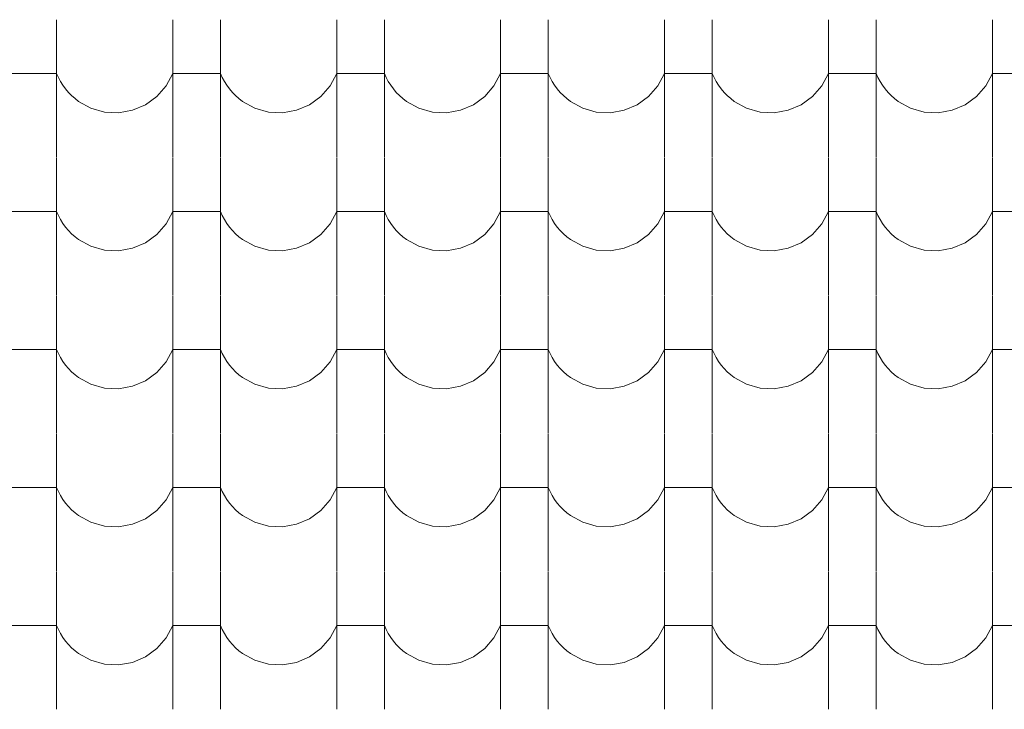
# Model space of a CAD drawing. Header units: millimetres. Extents: x -20699 to 32021, y -4298 to 11971.
# Tile 30 of 74: x -11418 to -10427, y 8134 to 8829. Entities that reach past the tile are written whole.
import ezdxf

# ---------------------------------------------------------------- set-up
doc = ezdxf.new("R2010")
doc.units = ezdxf.units.MM
doc.header["$MEASUREMENT"] = 0
doc.layers.add('A-A_1_Bourané_Výplně - Povrchové', color=7, linetype='Continuous')
doc.layers.add('A-A_1_Konstrukce - střechy a skořepiny', color=7, linetype='Continuous')

# ---------------------------------------------------------------- blocks, each defined once
blk = doc.blocks.new('*X1', base_point=(-21954.7, -8431.53))
at = {"layer": 'A-A_1_Bourané_Výplně - Povrchové', "color": 251, "linetype": 'Continuous', "lineweight": 20, "true_color": 0x6a6a6a}
for p, q in [((-11380.87, 8828.53), (-11380.87, 8690.03)), ((-11263.91, 8828.53), (-11263.91, 8690.03)), ((-11215.87, 8828.53), (-11215.87, 8690.03)), ((-11098.91, 8828.53), (-11098.91, 8690.03)), ((-11050.87, 8828.53), (-11050.87, 8690.03)), ((-10933.91, 8828.53), (-10933.91, 8690.03)), ((-10885.87, 8828.53), (-10885.87, 8690.03)), ((-10768.91, 8828.53), (-10768.91, 8690.03)), ((-10720.87, 8828.53), (-10720.87, 8690.03)), ((-10603.91, 8828.53), (-10603.91, 8690.03)), ((-10555.87, 8828.53), (-10555.87, 8690.03)), ((-10438.91, 8828.53), (-10438.91, 8690.03)), ((-11404.89, 8774.49), (-11428.91, 8774.49)), ((-11380.87, 8774.49), (-11404.89, 8774.49)), ((-11380.87, 8774.49), (-11379.05, 8770.32)), ((-11270.58, 8761.96), (-11263.91, 8774.49)), ((-11239.89, 8774.49), (-11263.91, 8774.49)), ((-11215.87, 8774.49), (-11239.89, 8774.49)), ((-11215.87, 8774.49), (-11214.05, 8770.32)), ((-11105.58, 8761.96), (-11098.91, 8774.49)), ((-11074.89, 8774.49), (-11098.91, 8774.49)), ((-11050.87, 8774.49), (-11074.89, 8774.49)), ((-11050.87, 8774.49), (-11049.05, 8770.32)), ((-10940.58, 8761.96), (-10933.91, 8774.49)), ((-10909.89, 8774.49), (-10933.91, 8774.49)), ((-10885.87, 8774.49), (-10909.89, 8774.49)), ((-10885.87, 8774.49), (-10884.05, 8770.32)), ((-10775.58, 8761.96), (-10768.91, 8774.49)), ((-10744.89, 8774.49), (-10768.91, 8774.49)), ((-10720.87, 8774.49), (-10744.89, 8774.49)), ((-10720.87, 8774.49), (-10719.05, 8770.32)), ((-10610.58, 8761.96), (-10603.91, 8774.49)), ((-10579.89, 8774.49), (-10603.91, 8774.49)), ((-10555.87, 8774.49), (-10579.89, 8774.49)), ((-10555.87, 8774.49), (-10554.05, 8770.32)), ((-10445.58, 8761.96), (-10438.91, 8774.49)), ((-10414.89, 8774.49), (-10438.91, 8774.49)), ((-11379.05, 8770.32), (-11376.93, 8766.29)), ((-11376.93, 8766.29), (-11374.52, 8762.42)), ((-11374.52, 8762.42), (-11371.84, 8758.74)), ((-11279.89, 8751.24), (-11270.58, 8761.96)), ((-11214.05, 8770.32), (-11211.93, 8766.29)), ((-11211.93, 8766.29), (-11209.52, 8762.42)), ((-11209.52, 8762.42), (-11206.84, 8758.74)), ((-11114.89, 8751.24), (-11105.58, 8761.96)), ((-11049.05, 8770.32), (-11046.93, 8766.29)), ((-11046.93, 8766.29), (-11044.52, 8762.42)), ((-11044.52, 8762.42), (-11041.84, 8758.74)), ((-10949.89, 8751.24), (-10940.58, 8761.96)), ((-10884.05, 8770.32), (-10881.93, 8766.29)), ((-10881.93, 8766.29), (-10879.52, 8762.42)), ((-10879.52, 8762.42), (-10876.84, 8758.74)), ((-10784.89, 8751.24), (-10775.58, 8761.96)), ((-10719.05, 8770.32), (-10716.93, 8766.29)), ((-10716.93, 8766.29), (-10714.52, 8762.42)), ((-10714.52, 8762.42), (-10711.84, 8758.74)), ((-10619.89, 8751.24), (-10610.58, 8761.96)), ((-10554.05, 8770.32), (-10551.93, 8766.29)), ((-10551.93, 8766.29), (-10549.52, 8762.42)), ((-10549.52, 8762.42), (-10546.84, 8758.74)), ((-10454.89, 8751.24), (-10445.58, 8761.96)), ((-11371.84, 8758.74), (-11368.9, 8755.26)), ((-11368.9, 8755.26), (-11365.71, 8752.01)), ((-11365.71, 8752.01), (-11362.3, 8748.99)), ((-11206.84, 8758.74), (-11203.9, 8755.26)), ((-11203.9, 8755.26), (-11200.71, 8752.01)), ((-11200.71, 8752.01), (-11197.3, 8748.99)), ((-11041.84, 8758.74), (-11038.9, 8755.26)), ((-11038.9, 8755.26), (-11035.71, 8752.01)), ((-11035.71, 8752.01), (-11032.3, 8748.99)), ((-10876.84, 8758.74), (-10873.9, 8755.26)), ((-10873.9, 8755.26), (-10870.71, 8752.01)), ((-10870.71, 8752.01), (-10867.3, 8748.99)), ((-10711.84, 8758.74), (-10708.9, 8755.26)), ((-10708.9, 8755.26), (-10705.71, 8752.01)), ((-10705.71, 8752.01), (-10702.3, 8748.99)), ((-10546.84, 8758.74), (-10543.9, 8755.26)), ((-10543.9, 8755.26), (-10540.71, 8752.01)), ((-10540.71, 8752.01), (-10537.3, 8748.99)), ((-11362.3, 8748.99), (-11358.68, 8746.23)), ((-11358.68, 8746.23), (-11346.24, 8739.4)), ((-11304.42, 8737.32), (-11291.36, 8742.89)), ((-11291.36, 8742.89), (-11279.89, 8751.24)), ((-11197.3, 8748.99), (-11193.68, 8746.23)), ((-11193.68, 8746.23), (-11181.24, 8739.4)), ((-11139.42, 8737.32), (-11126.36, 8742.89)), ((-11126.36, 8742.89), (-11114.89, 8751.24)), ((-11032.3, 8748.99), (-11028.68, 8746.23)), ((-11028.68, 8746.23), (-11016.24, 8739.4)), ((-10974.42, 8737.32), (-10961.36, 8742.89)), ((-10961.36, 8742.89), (-10949.89, 8751.24)), ((-10867.3, 8748.99), (-10863.68, 8746.23)), ((-10863.68, 8746.23), (-10851.24, 8739.4)), ((-10809.42, 8737.32), (-10796.36, 8742.89)), ((-10796.36, 8742.89), (-10784.89, 8751.24)), ((-10702.3, 8748.99), (-10698.68, 8746.23)), ((-10698.68, 8746.23), (-10686.24, 8739.4)), ((-10644.42, 8737.32), (-10631.36, 8742.89)), ((-10631.36, 8742.89), (-10619.89, 8751.24)), ((-10537.3, 8748.99), (-10533.68, 8746.23)), ((-10533.68, 8746.23), (-10521.24, 8739.4)), ((-10479.42, 8737.32), (-10466.36, 8742.89)), ((-10466.36, 8742.89), (-10454.89, 8751.24)), ((-11346.24, 8739.4), (-11332.58, 8735.53)), ((-11332.58, 8735.53), (-11318.4, 8734.82)), ((-11318.4, 8734.82), (-11304.42, 8737.32)), ((-11181.24, 8739.4), (-11167.58, 8735.53)), ((-11167.58, 8735.53), (-11153.4, 8734.82)), ((-11153.4, 8734.82), (-11139.42, 8737.32)), ((-11016.24, 8739.4), (-11002.58, 8735.53)), ((-11002.58, 8735.53), (-10988.4, 8734.82)), ((-10988.4, 8734.82), (-10974.42, 8737.32)), ((-10851.24, 8739.4), (-10837.58, 8735.53)), ((-10837.58, 8735.53), (-10823.4, 8734.82)), ((-10823.4, 8734.82), (-10809.42, 8737.32)), ((-10686.24, 8739.4), (-10672.58, 8735.53)), ((-10672.58, 8735.53), (-10658.4, 8734.82)), ((-10658.4, 8734.82), (-10644.42, 8737.32)), ((-10521.24, 8739.4), (-10507.58, 8735.53)), ((-10507.58, 8735.53), (-10493.4, 8734.82)), ((-10493.4, 8734.82), (-10479.42, 8737.32)), ((-11380.87, 8689.53), (-11380.87, 8551.03)), ((-11263.91, 8689.53), (-11263.91, 8551.03)), ((-11215.87, 8689.53), (-11215.87, 8551.03)), ((-11098.91, 8689.53), (-11098.91, 8551.03)), ((-11050.87, 8689.53), (-11050.87, 8551.03)), ((-10933.91, 8689.53), (-10933.91, 8551.03)), ((-10885.87, 8689.53), (-10885.87, 8551.03)), ((-10768.91, 8689.53), (-10768.91, 8551.03)), ((-10720.87, 8689.53), (-10720.87, 8551.03)), ((-10603.91, 8689.53), (-10603.91, 8551.03)), ((-10555.87, 8689.53), (-10555.87, 8551.03)), ((-10438.91, 8689.53), (-10438.91, 8551.03)), ((-11404.89, 8635.49), (-11428.91, 8635.49)), ((-11380.87, 8635.49), (-11404.89, 8635.49)), ((-11380.87, 8635.49), (-11379.05, 8631.32)), ((-11270.58, 8622.96), (-11263.91, 8635.49)), ((-11239.89, 8635.49), (-11263.91, 8635.49)), ((-11215.87, 8635.49), (-11239.89, 8635.49)), ((-11215.87, 8635.49), (-11214.05, 8631.32)), ((-11105.58, 8622.96), (-11098.91, 8635.49)), ((-11074.89, 8635.49), (-11098.91, 8635.49)), ((-11050.87, 8635.49), (-11074.89, 8635.49)), ((-11050.87, 8635.49), (-11049.05, 8631.32)), ((-10940.58, 8622.96), (-10933.91, 8635.49)), ((-10909.89, 8635.49), (-10933.91, 8635.49)), ((-10885.87, 8635.49), (-10909.89, 8635.49)), ((-10885.87, 8635.49), (-10884.05, 8631.32)), ((-10775.58, 8622.96), (-10768.91, 8635.49)), ((-10744.89, 8635.49), (-10768.91, 8635.49)), ((-10720.87, 8635.49), (-10744.89, 8635.49)), ((-10720.87, 8635.49), (-10719.05, 8631.32)), ((-10610.58, 8622.96), (-10603.91, 8635.49)), ((-10579.89, 8635.49), (-10603.91, 8635.49)), ((-10555.87, 8635.49), (-10579.89, 8635.49)), ((-10555.87, 8635.49), (-10554.05, 8631.32)), ((-10445.58, 8622.96), (-10438.91, 8635.49)), ((-10414.89, 8635.49), (-10438.91, 8635.49)), ((-11379.05, 8631.32), (-11376.93, 8627.29)), ((-11376.93, 8627.29), (-11374.52, 8623.42)), ((-11374.52, 8623.42), (-11371.84, 8619.74)), ((-11279.89, 8612.24), (-11270.58, 8622.96)), ((-11214.05, 8631.32), (-11211.93, 8627.29)), ((-11211.93, 8627.29), (-11209.52, 8623.42)), ((-11209.52, 8623.42), (-11206.84, 8619.74)), ((-11114.89, 8612.24), (-11105.58, 8622.96)), ((-11049.05, 8631.32), (-11046.93, 8627.29)), ((-11046.93, 8627.29), (-11044.52, 8623.42)), ((-11044.52, 8623.42), (-11041.84, 8619.74)), ((-10949.89, 8612.24), (-10940.58, 8622.96)), ((-10884.05, 8631.32), (-10881.93, 8627.29)), ((-10881.93, 8627.29), (-10879.52, 8623.42)), ((-10879.52, 8623.42), (-10876.84, 8619.74)), ((-10784.89, 8612.24), (-10775.58, 8622.96)), ((-10719.05, 8631.32), (-10716.93, 8627.29)), ((-10716.93, 8627.29), (-10714.52, 8623.42)), ((-10714.52, 8623.42), (-10711.84, 8619.74)), ((-10619.89, 8612.24), (-10610.58, 8622.96)), ((-10554.05, 8631.32), (-10551.93, 8627.29)), ((-10551.93, 8627.29), (-10549.52, 8623.42)), ((-10549.52, 8623.42), (-10546.84, 8619.74)), ((-10454.89, 8612.24), (-10445.58, 8622.96)), ((-11371.84, 8619.74), (-11368.9, 8616.26)), ((-11368.9, 8616.26), (-11365.71, 8613.01)), ((-11365.71, 8613.01), (-11362.3, 8609.99)), ((-11206.84, 8619.74), (-11203.9, 8616.26)), ((-11203.9, 8616.26), (-11200.71, 8613.01)), ((-11200.71, 8613.01), (-11197.3, 8609.99)), ((-11041.84, 8619.74), (-11038.9, 8616.26)), ((-11038.9, 8616.26), (-11035.71, 8613.01)), ((-11035.71, 8613.01), (-11032.3, 8609.99)), ((-10876.84, 8619.74), (-10873.9, 8616.26)), ((-10873.9, 8616.26), (-10870.71, 8613.01)), ((-10870.71, 8613.01), (-10867.3, 8609.99)), ((-10711.84, 8619.74), (-10708.9, 8616.26)), ((-10708.9, 8616.26), (-10705.71, 8613.01)), ((-10705.71, 8613.01), (-10702.3, 8609.99)), ((-10546.84, 8619.74), (-10543.9, 8616.26)), ((-10543.9, 8616.26), (-10540.71, 8613.01)), ((-10540.71, 8613.01), (-10537.3, 8609.99)), ((-11362.3, 8609.99), (-11358.68, 8607.23)), ((-11358.68, 8607.23), (-11346.24, 8600.4)), ((-11304.42, 8598.32), (-11291.36, 8603.89)), ((-11291.36, 8603.89), (-11279.89, 8612.24)), ((-11197.3, 8609.99), (-11193.68, 8607.23)), ((-11193.68, 8607.23), (-11181.24, 8600.4)), ((-11139.42, 8598.32), (-11126.36, 8603.89)), ((-11126.36, 8603.89), (-11114.89, 8612.24)), ((-11032.3, 8609.99), (-11028.68, 8607.23)), ((-11028.68, 8607.23), (-11016.24, 8600.4)), ((-10974.42, 8598.32), (-10961.36, 8603.89)), ((-10961.36, 8603.89), (-10949.89, 8612.24)), ((-10867.3, 8609.99), (-10863.68, 8607.23)), ((-10863.68, 8607.23), (-10851.24, 8600.4)), ((-10809.42, 8598.32), (-10796.36, 8603.89)), ((-10796.36, 8603.89), (-10784.89, 8612.24)), ((-10702.3, 8609.99), (-10698.68, 8607.23)), ((-10698.68, 8607.23), (-10686.24, 8600.4)), ((-10644.42, 8598.32), (-10631.36, 8603.89)), ((-10631.36, 8603.89), (-10619.89, 8612.24)), ((-10537.3, 8609.99), (-10533.68, 8607.23)), ((-10533.68, 8607.23), (-10521.24, 8600.4)), ((-10479.42, 8598.32), (-10466.36, 8603.89)), ((-10466.36, 8603.89), (-10454.89, 8612.24)), ((-11346.24, 8600.4), (-11332.58, 8596.53)), ((-11332.58, 8596.53), (-11318.4, 8595.82)), ((-11318.4, 8595.82), (-11304.42, 8598.32)), ((-11181.24, 8600.4), (-11167.58, 8596.53)), ((-11167.58, 8596.53), (-11153.4, 8595.82)), ((-11153.4, 8595.82), (-11139.42, 8598.32)), ((-11016.24, 8600.4), (-11002.58, 8596.53)), ((-11002.58, 8596.53), (-10988.4, 8595.82)), ((-10988.4, 8595.82), (-10974.42, 8598.32)), ((-10851.24, 8600.4), (-10837.58, 8596.53)), ((-10837.58, 8596.53), (-10823.4, 8595.82)), ((-10823.4, 8595.82), (-10809.42, 8598.32)), ((-10686.24, 8600.4), (-10672.58, 8596.53)), ((-10672.58, 8596.53), (-10658.4, 8595.82)), ((-10658.4, 8595.82), (-10644.42, 8598.32)), ((-10521.24, 8600.4), (-10507.58, 8596.53)), ((-10507.58, 8596.53), (-10493.4, 8595.82)), ((-10493.4, 8595.82), (-10479.42, 8598.32)), ((-11380.87, 8550.53), (-11380.87, 8412.03)), ((-11263.91, 8550.53), (-11263.91, 8412.03)), ((-11215.87, 8550.53), (-11215.87, 8412.03)), ((-11098.91, 8550.53), (-11098.91, 8412.03)), ((-11050.87, 8550.53), (-11050.87, 8412.03)), ((-10933.91, 8550.53), (-10933.91, 8412.03)), ((-10885.87, 8550.53), (-10885.87, 8412.03)), ((-10768.91, 8550.53), (-10768.91, 8412.03)), ((-10720.87, 8550.53), (-10720.87, 8412.03)), ((-10603.91, 8550.53), (-10603.91, 8412.03)), ((-10555.87, 8550.53), (-10555.87, 8412.03)), ((-10438.91, 8550.53), (-10438.91, 8412.03)), ((-11404.89, 8496.49), (-11428.91, 8496.49)), ((-11380.87, 8496.49), (-11404.89, 8496.49)), ((-11380.87, 8496.49), (-11379.05, 8492.32)), ((-11270.58, 8483.96), (-11263.91, 8496.49)), ((-11239.89, 8496.49), (-11263.91, 8496.49)), ((-11215.87, 8496.49), (-11239.89, 8496.49)), ((-11215.87, 8496.49), (-11214.05, 8492.32)), ((-11105.58, 8483.96), (-11098.91, 8496.49)), ((-11074.89, 8496.49), (-11098.91, 8496.49)), ((-11050.87, 8496.49), (-11074.89, 8496.49)), ((-11050.87, 8496.49), (-11049.05, 8492.32)), ((-10940.58, 8483.96), (-10933.91, 8496.49)), ((-10909.89, 8496.49), (-10933.91, 8496.49)), ((-10885.87, 8496.49), (-10909.89, 8496.49)), ((-10885.87, 8496.49), (-10884.05, 8492.32)), ((-10775.58, 8483.96), (-10768.91, 8496.49)), ((-10744.89, 8496.49), (-10768.91, 8496.49)), ((-10720.87, 8496.49), (-10744.89, 8496.49)), ((-10720.87, 8496.49), (-10719.05, 8492.32)), ((-10610.58, 8483.96), (-10603.91, 8496.49)), ((-10579.89, 8496.49), (-10603.91, 8496.49)), ((-10555.87, 8496.49), (-10579.89, 8496.49)), ((-10555.87, 8496.49), (-10554.05, 8492.32)), ((-10445.58, 8483.96), (-10438.91, 8496.49)), ((-10414.89, 8496.49), (-10438.91, 8496.49)), ((-11379.05, 8492.32), (-11376.93, 8488.29)), ((-11376.93, 8488.29), (-11374.52, 8484.42)), ((-11374.52, 8484.42), (-11371.84, 8480.74)), ((-11279.89, 8473.24), (-11270.58, 8483.96)), ((-11214.05, 8492.32), (-11211.93, 8488.29)), ((-11211.93, 8488.29), (-11209.52, 8484.42)), ((-11209.52, 8484.42), (-11206.84, 8480.74)), ((-11114.89, 8473.24), (-11105.58, 8483.96)), ((-11049.05, 8492.32), (-11046.93, 8488.29)), ((-11046.93, 8488.29), (-11044.52, 8484.42)), ((-11044.52, 8484.42), (-11041.84, 8480.74)), ((-10949.89, 8473.24), (-10940.58, 8483.96)), ((-10884.05, 8492.32), (-10881.93, 8488.29)), ((-10881.93, 8488.29), (-10879.52, 8484.42)), ((-10879.52, 8484.42), (-10876.84, 8480.74)), ((-10784.89, 8473.24), (-10775.58, 8483.96)), ((-10719.05, 8492.32), (-10716.93, 8488.29)), ((-10716.93, 8488.29), (-10714.52, 8484.42)), ((-10714.52, 8484.42), (-10711.84, 8480.74)), ((-10619.89, 8473.24), (-10610.58, 8483.96)), ((-10554.05, 8492.32), (-10551.93, 8488.29)), ((-10551.93, 8488.29), (-10549.52, 8484.42)), ((-10549.52, 8484.42), (-10546.84, 8480.74)), ((-10454.89, 8473.24), (-10445.58, 8483.96)), ((-11371.84, 8480.74), (-11368.9, 8477.26)), ((-11368.9, 8477.26), (-11365.71, 8474.01)), ((-11365.71, 8474.01), (-11362.3, 8470.99)), ((-11206.84, 8480.74), (-11203.9, 8477.26)), ((-11203.9, 8477.26), (-11200.71, 8474.01)), ((-11200.71, 8474.01), (-11197.3, 8470.99)), ((-11041.84, 8480.74), (-11038.9, 8477.26)), ((-11038.9, 8477.26), (-11035.71, 8474.01)), ((-11035.71, 8474.01), (-11032.3, 8470.99)), ((-10876.84, 8480.74), (-10873.9, 8477.26)), ((-10873.9, 8477.26), (-10870.71, 8474.01)), ((-10870.71, 8474.01), (-10867.3, 8470.99)), ((-10711.84, 8480.74), (-10708.9, 8477.26)), ((-10708.9, 8477.26), (-10705.71, 8474.01)), ((-10705.71, 8474.01), (-10702.3, 8470.99)), ((-10546.84, 8480.74), (-10543.9, 8477.26)), ((-10543.9, 8477.26), (-10540.71, 8474.01)), ((-10540.71, 8474.01), (-10537.3, 8470.99)), ((-11362.3, 8470.99), (-11358.68, 8468.23)), ((-11358.68, 8468.23), (-11346.24, 8461.4)), ((-11304.42, 8459.32), (-11291.36, 8464.89)), ((-11291.36, 8464.89), (-11279.89, 8473.24)), ((-11197.3, 8470.99), (-11193.68, 8468.23)), ((-11193.68, 8468.23), (-11181.24, 8461.4)), ((-11139.42, 8459.32), (-11126.36, 8464.89)), ((-11126.36, 8464.89), (-11114.89, 8473.24)), ((-11032.3, 8470.99), (-11028.68, 8468.23)), ((-11028.68, 8468.23), (-11016.24, 8461.4)), ((-10974.42, 8459.32), (-10961.36, 8464.89)), ((-10961.36, 8464.89), (-10949.89, 8473.24)), ((-10867.3, 8470.99), (-10863.68, 8468.23)), ((-10863.68, 8468.23), (-10851.24, 8461.4)), ((-10809.42, 8459.32), (-10796.36, 8464.89)), ((-10796.36, 8464.89), (-10784.89, 8473.24)), ((-10702.3, 8470.99), (-10698.68, 8468.23)), ((-10698.68, 8468.23), (-10686.24, 8461.4)), ((-10644.42, 8459.32), (-10631.36, 8464.89)), ((-10631.36, 8464.89), (-10619.89, 8473.24)), ((-10537.3, 8470.99), (-10533.68, 8468.23)), ((-10533.68, 8468.23), (-10521.24, 8461.4)), ((-10479.42, 8459.32), (-10466.36, 8464.89)), ((-10466.36, 8464.89), (-10454.89, 8473.24)), ((-11346.24, 8461.4), (-11332.58, 8457.53)), ((-11332.58, 8457.53), (-11318.4, 8456.82)), ((-11318.4, 8456.82), (-11304.42, 8459.32)), ((-11181.24, 8461.4), (-11167.58, 8457.53)), ((-11167.58, 8457.53), (-11153.4, 8456.82)), ((-11153.4, 8456.82), (-11139.42, 8459.32)), ((-11016.24, 8461.4), (-11002.58, 8457.53)), ((-11002.58, 8457.53), (-10988.4, 8456.82)), ((-10988.4, 8456.82), (-10974.42, 8459.32)), ((-10851.24, 8461.4), (-10837.58, 8457.53)), ((-10837.58, 8457.53), (-10823.4, 8456.82)), ((-10823.4, 8456.82), (-10809.42, 8459.32)), ((-10686.24, 8461.4), (-10672.58, 8457.53)), ((-10672.58, 8457.53), (-10658.4, 8456.82)), ((-10658.4, 8456.82), (-10644.42, 8459.32)), ((-10521.24, 8461.4), (-10507.58, 8457.53)), ((-10507.58, 8457.53), (-10493.4, 8456.82)), ((-10493.4, 8456.82), (-10479.42, 8459.32)), ((-11380.87, 8411.53), (-11380.87, 8273.03)), ((-11263.91, 8411.53), (-11263.91, 8273.03)), ((-11215.87, 8411.53), (-11215.87, 8273.03)), ((-11098.91, 8411.53), (-11098.91, 8273.03)), ((-11050.87, 8411.53), (-11050.87, 8273.03)), ((-10933.91, 8411.53), (-10933.91, 8273.03)), ((-10885.87, 8411.53), (-10885.87, 8273.03)), ((-10768.91, 8411.53), (-10768.91, 8273.03)), ((-10720.87, 8411.53), (-10720.87, 8273.03)), ((-10603.91, 8411.53), (-10603.91, 8273.03)), ((-10555.87, 8411.53), (-10555.87, 8273.03)), ((-10438.91, 8411.53), (-10438.91, 8273.03)), ((-11404.89, 8357.49), (-11428.91, 8357.49)), ((-11380.87, 8357.49), (-11404.89, 8357.49)), ((-11380.87, 8357.49), (-11379.05, 8353.32)), ((-11270.58, 8344.96), (-11263.91, 8357.49)), ((-11239.89, 8357.49), (-11263.91, 8357.49)), ((-11215.87, 8357.49), (-11239.89, 8357.49)), ((-11215.87, 8357.49), (-11214.05, 8353.32)), ((-11105.58, 8344.96), (-11098.91, 8357.49)), ((-11074.89, 8357.49), (-11098.91, 8357.49)), ((-11050.87, 8357.49), (-11074.89, 8357.49)), ((-11050.87, 8357.49), (-11049.05, 8353.32)), ((-10940.58, 8344.96), (-10933.91, 8357.49)), ((-10909.89, 8357.49), (-10933.91, 8357.49)), ((-10885.87, 8357.49), (-10909.89, 8357.49)), ((-10885.87, 8357.49), (-10884.05, 8353.32)), ((-10775.58, 8344.96), (-10768.91, 8357.49)), ((-10744.89, 8357.49), (-10768.91, 8357.49)), ((-10720.87, 8357.49), (-10744.89, 8357.49)), ((-10720.87, 8357.49), (-10719.05, 8353.32)), ((-10610.58, 8344.96), (-10603.91, 8357.49)), ((-10579.89, 8357.49), (-10603.91, 8357.49)), ((-10555.87, 8357.49), (-10579.89, 8357.49)), ((-10555.87, 8357.49), (-10554.05, 8353.32)), ((-10445.58, 8344.96), (-10438.91, 8357.49)), ((-10414.89, 8357.49), (-10438.91, 8357.49)), ((-11379.05, 8353.32), (-11376.93, 8349.29)), ((-11376.93, 8349.29), (-11374.52, 8345.42)), ((-11374.52, 8345.42), (-11371.84, 8341.74)), ((-11279.89, 8334.24), (-11270.58, 8344.96)), ((-11214.05, 8353.32), (-11211.93, 8349.29)), ((-11211.93, 8349.29), (-11209.52, 8345.42)), ((-11209.52, 8345.42), (-11206.84, 8341.74)), ((-11114.89, 8334.24), (-11105.58, 8344.96)), ((-11049.05, 8353.32), (-11046.93, 8349.29)), ((-11046.93, 8349.29), (-11044.52, 8345.42)), ((-11044.52, 8345.42), (-11041.84, 8341.74)), ((-10949.89, 8334.24), (-10940.58, 8344.96)), ((-10884.05, 8353.32), (-10881.93, 8349.29)), ((-10881.93, 8349.29), (-10879.52, 8345.42)), ((-10879.52, 8345.42), (-10876.84, 8341.74)), ((-10784.89, 8334.24), (-10775.58, 8344.96)), ((-10719.05, 8353.32), (-10716.93, 8349.29)), ((-10716.93, 8349.29), (-10714.52, 8345.42)), ((-10714.52, 8345.42), (-10711.84, 8341.74)), ((-10619.89, 8334.24), (-10610.58, 8344.96)), ((-10554.05, 8353.32), (-10551.93, 8349.29)), ((-10551.93, 8349.29), (-10549.52, 8345.42)), ((-10549.52, 8345.42), (-10546.84, 8341.74)), ((-10454.89, 8334.24), (-10445.58, 8344.96)), ((-11371.84, 8341.74), (-11368.9, 8338.26)), ((-11368.9, 8338.26), (-11365.71, 8335.01)), ((-11365.71, 8335.01), (-11362.3, 8331.99)), ((-11206.84, 8341.74), (-11203.9, 8338.26)), ((-11203.9, 8338.26), (-11200.71, 8335.01)), ((-11200.71, 8335.01), (-11197.3, 8331.99)), ((-11041.84, 8341.74), (-11038.9, 8338.26)), ((-11038.9, 8338.26), (-11035.71, 8335.01)), ((-11035.71, 8335.01), (-11032.3, 8331.99)), ((-10876.84, 8341.74), (-10873.9, 8338.26)), ((-10873.9, 8338.26), (-10870.71, 8335.01)), ((-10870.71, 8335.01), (-10867.3, 8331.99)), ((-10711.84, 8341.74), (-10708.9, 8338.26)), ((-10708.9, 8338.26), (-10705.71, 8335.01)), ((-10705.71, 8335.01), (-10702.3, 8331.99)), ((-10546.84, 8341.74), (-10543.9, 8338.26)), ((-10543.9, 8338.26), (-10540.71, 8335.01)), ((-10540.71, 8335.01), (-10537.3, 8331.99)), ((-11362.3, 8331.99), (-11358.68, 8329.23)), ((-11358.68, 8329.23), (-11346.24, 8322.4)), ((-11304.42, 8320.32), (-11291.36, 8325.89)), ((-11291.36, 8325.89), (-11279.89, 8334.24)), ((-11197.3, 8331.99), (-11193.68, 8329.23)), ((-11193.68, 8329.23), (-11181.24, 8322.4)), ((-11139.42, 8320.32), (-11126.36, 8325.89)), ((-11126.36, 8325.89), (-11114.89, 8334.24)), ((-11032.3, 8331.99), (-11028.68, 8329.23)), ((-11028.68, 8329.23), (-11016.24, 8322.4)), ((-10974.42, 8320.32), (-10961.36, 8325.89)), ((-10961.36, 8325.89), (-10949.89, 8334.24)), ((-10867.3, 8331.99), (-10863.68, 8329.23)), ((-10863.68, 8329.23), (-10851.24, 8322.4)), ((-10809.42, 8320.32), (-10796.36, 8325.89)), ((-10796.36, 8325.89), (-10784.89, 8334.24)), ((-10702.3, 8331.99), (-10698.68, 8329.23)), ((-10698.68, 8329.23), (-10686.24, 8322.4)), ((-10644.42, 8320.32), (-10631.36, 8325.89)), ((-10631.36, 8325.89), (-10619.89, 8334.24)), ((-10537.3, 8331.99), (-10533.68, 8329.23)), ((-10533.68, 8329.23), (-10521.24, 8322.4)), ((-10479.42, 8320.32), (-10466.36, 8325.89)), ((-10466.36, 8325.89), (-10454.89, 8334.24)), ((-11346.24, 8322.4), (-11332.58, 8318.53)), ((-11332.58, 8318.53), (-11318.4, 8317.82)), ((-11318.4, 8317.82), (-11304.42, 8320.32)), ((-11181.24, 8322.4), (-11167.58, 8318.53)), ((-11167.58, 8318.53), (-11153.4, 8317.82)), ((-11153.4, 8317.82), (-11139.42, 8320.32)), ((-11016.24, 8322.4), (-11002.58, 8318.53)), ((-11002.58, 8318.53), (-10988.4, 8317.82)), ((-10988.4, 8317.82), (-10974.42, 8320.32)), ((-10851.24, 8322.4), (-10837.58, 8318.53)), ((-10837.58, 8318.53), (-10823.4, 8317.82)), ((-10823.4, 8317.82), (-10809.42, 8320.32)), ((-10686.24, 8322.4), (-10672.58, 8318.53)), ((-10672.58, 8318.53), (-10658.4, 8317.82)), ((-10658.4, 8317.82), (-10644.42, 8320.32)), ((-10521.24, 8322.4), (-10507.58, 8318.53)), ((-10507.58, 8318.53), (-10493.4, 8317.82)), ((-10493.4, 8317.82), (-10479.42, 8320.32)), ((-11380.87, 8272.53), (-11380.87, 8134.03)), ((-11263.91, 8272.53), (-11263.91, 8134.03)), ((-11215.87, 8272.53), (-11215.87, 8134.03)), ((-11098.91, 8272.53), (-11098.91, 8134.03)), ((-11050.87, 8272.53), (-11050.87, 8134.03)), ((-10933.91, 8272.53), (-10933.91, 8134.03)), ((-10885.87, 8272.53), (-10885.87, 8134.03)), ((-10768.91, 8272.53), (-10768.91, 8134.03)), ((-10720.87, 8272.53), (-10720.87, 8134.03)), ((-10603.91, 8272.53), (-10603.91, 8134.03)), ((-10555.87, 8272.53), (-10555.87, 8134.03)), ((-10438.91, 8272.53), (-10438.91, 8134.03)), ((-11404.89, 8218.49), (-11428.91, 8218.49)), ((-11380.87, 8218.49), (-11404.89, 8218.49)), ((-11380.87, 8218.49), (-11379.05, 8214.32)), ((-11270.58, 8205.96), (-11263.91, 8218.49)), ((-11239.89, 8218.49), (-11263.91, 8218.49)), ((-11215.87, 8218.49), (-11239.89, 8218.49)), ((-11215.87, 8218.49), (-11214.05, 8214.32)), ((-11105.58, 8205.96), (-11098.91, 8218.49)), ((-11074.89, 8218.49), (-11098.91, 8218.49)), ((-11050.87, 8218.49), (-11074.89, 8218.49)), ((-11050.87, 8218.49), (-11049.05, 8214.32)), ((-10940.58, 8205.96), (-10933.91, 8218.49)), ((-10909.89, 8218.49), (-10933.91, 8218.49)), ((-10885.87, 8218.49), (-10909.89, 8218.49)), ((-10885.87, 8218.49), (-10884.05, 8214.32)), ((-10775.58, 8205.96), (-10768.91, 8218.49)), ((-10744.89, 8218.49), (-10768.91, 8218.49)), ((-10720.87, 8218.49), (-10744.89, 8218.49)), ((-10720.87, 8218.49), (-10719.05, 8214.32)), ((-10610.58, 8205.96), (-10603.91, 8218.49)), ((-10579.89, 8218.49), (-10603.91, 8218.49)), ((-10555.87, 8218.49), (-10579.89, 8218.49)), ((-10555.87, 8218.49), (-10554.05, 8214.32)), ((-10445.58, 8205.96), (-10438.91, 8218.49)), ((-10414.89, 8218.49), (-10438.91, 8218.49)), ((-11379.05, 8214.32), (-11376.93, 8210.29)), ((-11376.93, 8210.29), (-11374.52, 8206.42)), ((-11374.52, 8206.42), (-11371.84, 8202.74)), ((-11214.05, 8214.32), (-11211.93, 8210.29)), ((-11211.93, 8210.29), (-11209.52, 8206.42)), ((-11209.52, 8206.42), (-11206.84, 8202.74)), ((-11049.05, 8214.32), (-11046.93, 8210.29)), ((-11046.93, 8210.29), (-11044.52, 8206.42)), ((-11044.52, 8206.42), (-11041.84, 8202.74)), ((-10884.05, 8214.32), (-10881.93, 8210.29)), ((-10881.93, 8210.29), (-10879.52, 8206.42)), ((-10879.52, 8206.42), (-10876.84, 8202.74)), ((-10719.05, 8214.32), (-10716.93, 8210.29)), ((-10716.93, 8210.29), (-10714.52, 8206.42)), ((-10714.52, 8206.42), (-10711.84, 8202.74)), ((-10554.05, 8214.32), (-10551.93, 8210.29)), ((-10551.93, 8210.29), (-10549.52, 8206.42)), ((-10549.52, 8206.42), (-10546.84, 8202.74)), ((-11371.84, 8202.74), (-11368.9, 8199.26)), ((-11368.9, 8199.26), (-11365.71, 8196.01)), ((-11279.89, 8195.24), (-11270.58, 8205.96)), ((-11206.84, 8202.74), (-11203.9, 8199.26)), ((-11203.9, 8199.26), (-11200.71, 8196.01)), ((-11114.89, 8195.24), (-11105.58, 8205.96)), ((-11041.84, 8202.74), (-11038.9, 8199.26)), ((-11038.9, 8199.26), (-11035.71, 8196.01)), ((-10949.89, 8195.24), (-10940.58, 8205.96)), ((-10876.84, 8202.74), (-10873.9, 8199.26)), ((-10873.9, 8199.26), (-10870.71, 8196.01)), ((-10784.89, 8195.24), (-10775.58, 8205.96)), ((-10711.84, 8202.74), (-10708.9, 8199.26)), ((-10708.9, 8199.26), (-10705.71, 8196.01)), ((-10619.89, 8195.24), (-10610.58, 8205.96)), ((-10546.84, 8202.74), (-10543.9, 8199.26)), ((-10543.9, 8199.26), (-10540.71, 8196.01)), ((-10454.89, 8195.24), (-10445.58, 8205.96)), ((-11365.71, 8196.01), (-11362.3, 8192.99)), ((-11362.3, 8192.99), (-11358.68, 8190.23)), ((-11358.68, 8190.23), (-11346.24, 8183.4)), ((-11304.42, 8181.32), (-11291.36, 8186.89)), ((-11291.36, 8186.89), (-11279.89, 8195.24)), ((-11200.71, 8196.01), (-11197.3, 8192.99)), ((-11197.3, 8192.99), (-11193.68, 8190.23)), ((-11193.68, 8190.23), (-11181.24, 8183.4)), ((-11139.42, 8181.32), (-11126.36, 8186.89)), ((-11126.36, 8186.89), (-11114.89, 8195.24)), ((-11035.71, 8196.01), (-11032.3, 8192.99)), ((-11032.3, 8192.99), (-11028.68, 8190.23)), ((-11028.68, 8190.23), (-11016.24, 8183.4)), ((-10974.42, 8181.32), (-10961.36, 8186.89)), ((-10961.36, 8186.89), (-10949.89, 8195.24)), ((-10870.71, 8196.01), (-10867.3, 8192.99)), ((-10867.3, 8192.99), (-10863.68, 8190.23)), ((-10863.68, 8190.23), (-10851.24, 8183.4)), ((-10809.42, 8181.32), (-10796.36, 8186.89)), ((-10796.36, 8186.89), (-10784.89, 8195.24)), ((-10705.71, 8196.01), (-10702.3, 8192.99)), ((-10702.3, 8192.99), (-10698.68, 8190.23)), ((-10698.68, 8190.23), (-10686.24, 8183.4)), ((-10644.42, 8181.32), (-10631.36, 8186.89)), ((-10631.36, 8186.89), (-10619.89, 8195.24)), ((-10540.71, 8196.01), (-10537.3, 8192.99)), ((-10537.3, 8192.99), (-10533.68, 8190.23)), ((-10533.68, 8190.23), (-10521.24, 8183.4)), ((-10479.42, 8181.32), (-10466.36, 8186.89)), ((-10466.36, 8186.89), (-10454.89, 8195.24)), ((-11346.24, 8183.4), (-11332.58, 8179.53)), ((-11332.58, 8179.53), (-11318.4, 8178.82)), ((-11318.4, 8178.82), (-11304.42, 8181.32)), ((-11181.24, 8183.4), (-11167.58, 8179.53)), ((-11167.58, 8179.53), (-11153.4, 8178.82)), ((-11153.4, 8178.82), (-11139.42, 8181.32)), ((-11016.24, 8183.4), (-11002.58, 8179.53)), ((-11002.58, 8179.53), (-10988.4, 8178.82)), ((-10988.4, 8178.82), (-10974.42, 8181.32)), ((-10851.24, 8183.4), (-10837.58, 8179.53)), ((-10837.58, 8179.53), (-10823.4, 8178.82)), ((-10823.4, 8178.82), (-10809.42, 8181.32)), ((-10686.24, 8183.4), (-10672.58, 8179.53)), ((-10672.58, 8179.53), (-10658.4, 8178.82)), ((-10658.4, 8178.82), (-10644.42, 8181.32)), ((-10521.24, 8183.4), (-10507.58, 8179.53)), ((-10507.58, 8179.53), (-10493.4, 8178.82)), ((-10493.4, 8178.82), (-10479.42, 8181.32))]:
    blk.add_line(p, q, dxfattribs=at)

msp = doc.modelspace()

# ---------------------------------------------------------------- block references
at = {"layer": 'A-A_1_Konstrukce - střechy a skořepiny', "color": 9, "linetype": 'Continuous', "lineweight": 13}
msp.add_blockref('*X1', (-21954.7, -8431.53), dxfattribs=at)

doc.saveas('drawing.dxf')
